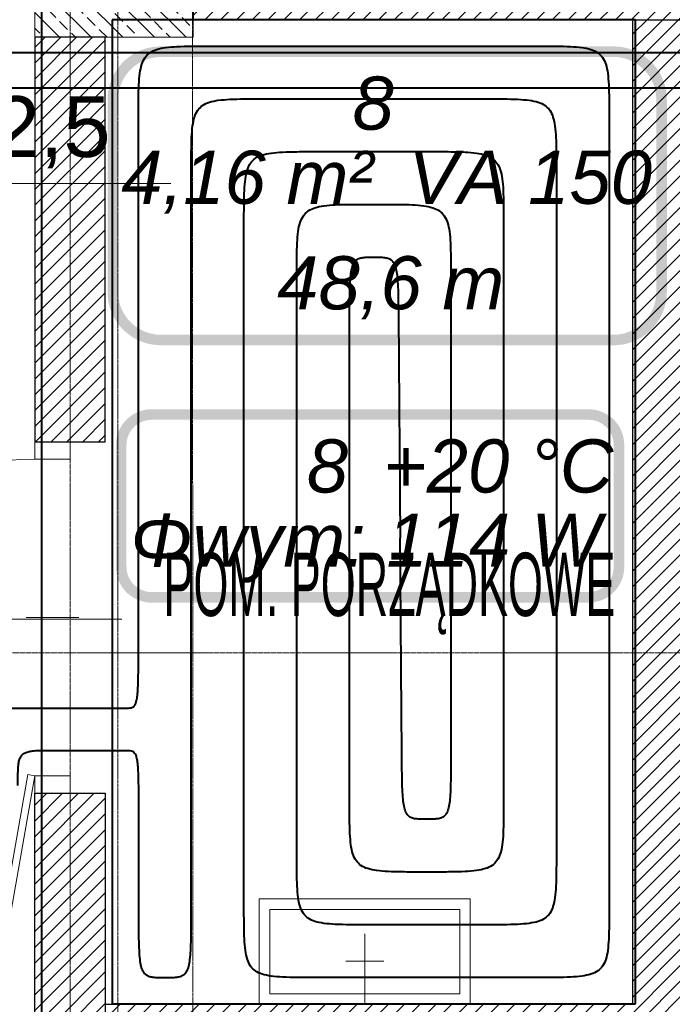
# Model space of a CAD drawing. Header units: millimetres. Extents: x 49908 to 79848, y -11883 to -3092.
# Tile 131 of 222: x 69276 to 69462, y -6127 to -5847. Entities that reach past the tile are written whole.
import ezdxf
from ezdxf.enums import TextEntityAlignment as Align
from ezdxf.lldxf.tags import DXFTag

# ---------------------------------------------------------------- set-up
doc = ezdxf.new("R2010")
doc.units = ezdxf.units.MM
for name, pattern in [('AUSGEZOGEN', [0]), ('DASHDOT', [1, 0.5, -0.25, 0, -0.25]), ('DASHED', [19.05, 12.7, -6.35])]:
    doc.linetypes.add(name, pattern=pattern)
doc.layers.get('0').update_dxf_attribs({"color": 9, "lineweight": 9})
for name, color, linetype, lineweight in [('A opis', 9, 'Continuous', 13), ('A stolarka', 9, 'Continuous', 9), ('A wyp ruchome', 9, 'Continuous', 9), ('A_HATCH', 9, 'Continuous', 9), ('A_MUROWANE', 9, 'Continuous', 25), ('A_OSIE', 9, 'DASHDOT', 9), ('A_PRZERYW', 9, 'DASHED', 9), ('\x9dciany', 9, 'Continuous', 9)]:
    doc.layers.add(name, color=color, linetype=linetype, lineweight=lineweight)
for name, color, linetype, true_color in [('IS_Ogrzewanie_płaszczyznowe', 7, 'SOLID', 0xac00e6), ('IS_Ogrzewanie_płaszczyznowe_-_opis', 7, 'SOLID', 0xf000f0), ('IS_Przyłącza_o.p._Powrót', 7, 'DASH', 0x438955), ('IS_Przyłącza_o.p._Zasilanie', 7, 'SOLID', 0xff9124)]:
    doc.layers.add(name, color=color, linetype=linetype, true_color=true_color)
doc.layers.add('IS_Opisy_działek_Therm', color=7, linetype='SOLID')
doc.layers.add('IS_Text_Konstrukcji', color=7, linetype='Continuous')
for name, color, linetype, lineweight, true_color in [('IS_Powrót', 7, 'DASH', 25, 0x0000e6), ('IS_Rys.pętli_o.p._Powrót', 7, 'DASH', 13, 0x4c9a5f), ('IS_Rys.pętli_o.p._Zasilanie', 7, 'SOLID', 13, 0xff8c1a), ('IS_Zasilanie', 7, 'SOLID', 25, 0xeb0000)]:
    doc.layers.add(name, color=color, linetype=linetype, lineweight=lineweight, true_color=true_color)
doc.styles.add('Arial CE', font='arial.ttf')
tags = doc.linetypes.add('DASH', pattern=[15, 10, -5]).pattern_tags.tags
tags[6:7] = [DXFTag(74, 4), DXFTag(75, 0), DXFTag(340, '0'), DXFTag(46, 0.0), DXFTag(50, 0.0), DXFTag(44, 0.0), DXFTag(45, 0.0)]
tags[4:5] = [DXFTag(74, 4), DXFTag(75, 0), DXFTag(340, '0'), DXFTag(46, 0.0), DXFTag(50, 0.0), DXFTag(44, 0.0), DXFTag(45, 0.0)]
tags = doc.linetypes.add('SOLID', pattern=[10, 10, 0]).pattern_tags.tags
tags[6:7] = [DXFTag(74, 4), DXFTag(75, 0), DXFTag(340, '0'), DXFTag(46, 0.0), DXFTag(50, 0.0), DXFTag(44, 0.0), DXFTag(45, 0.0)]
tags[4:5] = [DXFTag(74, 4), DXFTag(75, 0), DXFTag(340, '0'), DXFTag(46, 0.0), DXFTag(50, 0.0), DXFTag(44, 0.0), DXFTag(45, 0.0)]
pattern_1 = [(45, (16000, 0), (-2.24506403, 2.24506403), [])]

msp = doc.modelspace()

# ---------------------------------------------------------------- hatches: boundary and pattern name
at = {"lineweight": 5, "ltscale": 0.25}
h = msp.add_hatch(dxfattribs=at)
h.set_pattern_fill('ANSI33', color=256, angle=90, style=0)
h.set_pattern_definition([(135, (69305.4694, -5851.6265), (-4.4901, -4.4901), []), (135, (69305.4694, -5847.1363), (-4.4901, -4.4901), [3.175, -1.5875])])
h.paths.add_polyline_path([(69280.47, -5851.63), (69325.47, -5851.63), (69325.47, -5813.63), (69280.47, -5813.63)])
at = {"layer": 'A_HATCH', "transparency": 33554687}
h = msp.add_hatch(dxfattribs=at)
h.set_pattern_fill('ANSI31', color=256, angle=360)
h.set_pattern_definition(pattern_1)
h.paths.add_polyline_path([(69100.47, -6009.74), (69080.47, -6009.74), (69080.47, -6426.63), (69100.47, -6426.63)])
h.paths.add_polyline_path([(69100.47, -5426.63), (69080.47, -5426.63), (69080.47, -5486.63), (68700.47, -5486.63), (68700.47, -5439.13), (68680.47, -5439.13), (68680.47, -5566.63), (68700.47, -5566.63), (68700.47, -5506.63), (69080.47, -5506.63), (69080.47, -5566.63), (69100.47, -5566.63)])
h.paths.add_polyline_path([(69100.47, -4926.63), (69042.97, -4926.63), (69042.97, -4946.63), (69080.47, -4946.63), (69080.47, -5326.63), (69100.47, -5326.63)])
h.paths.add_polyline_path([(68942.97, -4926.63), (68837.97, -4926.63), (68837.97, -4946.63), (68942.97, -4946.63)])
h.paths.add_polyline_path([(69695.47, -5826.63), (69555.47, -5826.63), (69555.47, -5846.63), (69670.47, -5846.63), (69670.47, -6026.63), (69690.47, -6026.63), (69690.47, -5846.63), (69695.47, -5846.63)])
h.paths.add_polyline_path([(69690.47, -6026.63), (69670.47, -6026.63), (69670.47, -6126.63), (69690.47, -6126.63)])
h.paths.add_polyline_path([(69690.47, -6126.63), (69670.47, -6126.63), (69670.47, -6181.63), (69690.47, -6181.63)])
h.paths.add_polyline_path([(69940.47, -5826.63), (69790.47, -5826.63), (69790.47, -5846.63), (69940.47, -5846.63)])
h.paths.add_polyline_path([(69940.47, -5826.63), (69940.47, -5846.63)], flags=17)
h.paths.add_polyline_path([(69790.47, -5826.63), (69785.47, -5826.63), (69785.47, -5846.63), (69790.47, -5846.63)])
h.paths.add_polyline_path([(69325.47, -5826.63), (69325.47, -5846.63), (69465.47, -5846.63), (69465.47, -5826.63)])
h.paths.add_polyline_path([(69300.47, -5851.63), (69280.47, -5851.63), (69280.47, -5966.63), (69290.47, -5966.63), (69300.47, -5966.63)])
h.paths.add_polyline_path([(69300.47, -5439.13), (69280.47, -5439.13), (69280.47, -5813.63), (69300.47, -5813.63)])
h.paths.add_polyline_path([(69280.47, -5014.13), (69300.47, -5014.13), (69300.47, -4926.63), (69280.47, -4926.63)])
h.paths.add_polyline_path([(69300.47, -5039.13), (69280.47, -5039.13), (69280.47, -5414.13), (69300.47, -5414.13)])
h.paths.add_polyline_path([(68700.47, -5839.13), (68680.47, -5839.13), (68680.47, -5909.74), (68700.47, -5909.74)])
h.paths.add_polyline_path([(68700.47, -5814.13), (68700.47, -5826.63), (69080.47, -5826.63), (69080.47, -5909.74), (69100.47, -5909.74), (69100.47, -5666.63), (69080.47, -5666.63), (69080.47, -5806.63), (68700.47, -5806.63), (68700.47, -5666.63), (68680.47, -5666.63), (68680.47, -5814.13)])
h.paths.add_polyline_path([(68680.47, -5014.13), (68700.47, -5014.13), (68700.47, -4946.63), (68737.97, -4946.63), (68737.97, -4926.63), (68680.47, -4926.63)])
h.paths.add_polyline_path([(68700.47, -5039.13), (68680.47, -5039.13), (68680.47, -5314.13), (68700.47, -5314.13)])
h = msp.add_hatch(dxfattribs=at)
h.set_pattern_fill('ANSI31', color=256, angle=360)
h.set_pattern_definition(pattern_1)
h.paths.add_polyline_path([(69465.47, -5846.63), (69450.47, -5846.63), (69450.47, -6126.63), (69300.47, -6126.63), (69300.47, -6138.63), (69490.47, -6138.63), (69490.47, -6126.63), (69465.47, -6126.63)])
h.paths.add_polyline_path([(69490.47, -6314.63), (69300.47, -6314.63), (69300.47, -6326.63), (69490.47, -6326.63)])
h.paths.add_polyline_path([(69490.47, -6138.63), (69480.47, -6138.63), (69480.47, -6226.63), (69490.47, -6226.63)])
h.paths.add_polyline_path([(69670.47, -6126.63), (69580.47, -6126.63), (69580.47, -6138.63), (69670.47, -6138.63)])
h.paths.add_polyline_path([(69545.47, -6438.63), (69555.47, -6438.63), (69565.47, -6438.63), (69565.47, -6426.63), (69533.47, -6426.63), (69533.47, -6586.63), (69545.47, -6586.63)])
h.paths.add_polyline_path([(69433.47, -6426.63), (69425.47, -6426.63), (69425.47, -6586.63), (69431.47, -6586.63), (69431.47, -6438.63), (69433.47, -6438.63)])
h.paths.add_polyline_path([(70000.47, -6426.63), (69785.47, -6426.63), (69785.47, -6438.63), (70000.47, -6438.63)])
h.paths.add_polyline_path([(68725.47, -6370.63), (68700.47, -6370.63), (68700.47, -6382.63), (68725.47, -6382.63)])
h.paths.add_polyline_path([(68835.47, -6370.63), (68830.47, -6370.63), (68820.47, -6370.63), (68815.47, -6370.63), (68815.47, -6382.63), (68835.47, -6382.63)])
h.paths.add_polyline_path([(68965.47, -6370.63), (68925.47, -6370.63), (68925.47, -6382.63), (68965.47, -6382.63)])
h.paths.add_polyline_path([(69080.47, -6370.63), (69055.47, -6370.63), (69055.47, -6382.63), (69080.47, -6382.63)])
h.paths.add_polyline_path([(68960.47, -6225.63), (68950.47, -6225.63), (68950.47, -6370.63), (68960.47, -6370.63)])
h.paths.add_polyline_path([(69080.47, -6198.63), (68700.47, -6198.63), (68700.47, -6210.63), (69080.47, -6210.63)])
h.paths.add_polyline_path([(68960.47, -6210.63), (68950.47, -6210.63), (68950.47, -6225.63), (68960.47, -6225.63)])
h.paths.add_polyline_path([(68960.47, -6183.63), (68950.47, -6183.63), (68950.47, -6198.63), (68960.47, -6198.63)])
h.paths.add_polyline_path([(68960.47, -6038.63), (68950.47, -6038.63), (68950.47, -6183.63), (68960.47, -6183.63)])
h.paths.add_polyline_path([(68965.47, -6026.63), (68925.47, -6026.63), (68925.47, -6038.63), (68965.47, -6038.63)])
h.paths.add_polyline_path([(69080.47, -6026.63), (69055.47, -6026.63), (69055.47, -6038.63), (69080.47, -6038.63)])
h.paths.add_polyline_path([(68835.47, -6026.63), (68815.47, -6026.63), (68815.47, -6038.63), (68820.47, -6038.63), (68830.47, -6038.63), (68835.47, -6038.63)])
h.paths.add_polyline_path([(68725.47, -6026.63), (68700.47, -6026.63), (68700.47, -6038.63), (68725.47, -6038.63)])
h.paths.add_polyline_path([(68830.47, -6038.63), (68820.47, -6038.63), (68820.47, -6183.63), (68830.46, -6183.63), (68830.47, -6183.63)])
h.paths.add_polyline_path([(68830.47, -6183.63), (68820.47, -6183.63), (68820.47, -6198.63), (68830.47, -6198.63)])
h.paths.add_polyline_path([(68830.47, -6210.63), (68820.47, -6210.63), (68820.47, -6370.63), (68830.47, -6370.63)])
h = msp.add_hatch(dxfattribs=at)
h.set_pattern_fill('ANSI31', color=256, angle=360)
h.set_pattern_definition(pattern_1)
h.paths.add_polyline_path([(69300.47, -6066.63), (69280.47, -6066.63), (69280.47, -6214.13), (69300.47, -6214.13)])

# ---------------------------------------------------------------- linework, layer by layer
msp.add_lwpolyline([(69280.47, -5851.63), (69325.47, -5851.63), (69325.47, -5813.63), (69280.47, -5813.63)], close=True)
at = {"layer": 'A opis', "ltscale": 0.5}
msp.add_line((69245.71, -6017.07), (69305.21, -6017.07), dxfattribs=at)
at = {"layer": 'A stolarka', "linetype": 'AUSGEZOGEN', "lineweight": 0}
msp.add_line((69277.97, -6016.63), (69292.97, -6016.63), dxfattribs=at)
for points in [[(69290.47, -5971.63), (69290.47, -5966.63), (69280.47, -5966.63), (69280.47, -5971.63)], [(69280.47, -6061.63), (69278.5, -6061.28), (69262.87, -6149.91), (69264.84, -6150.26)], [(69290.47, -6066.63), (69290.47, -6061.63), (69280.47, -6061.63), (69280.47, -6066.63)]]:
    msp.add_lwpolyline(points, close=True, dxfattribs=at)
msp.add_arc((69280.47, -6061.63), 90, 90, 258.7267, dxfattribs=at)
at = {"layer": 'A wyp ruchome'}
for points in [[(69344.26, -6096.63), (69404.26, -6096.63), (69404.26, -6126.63), (69344.26, -6126.63)], [(69347.26, -6099.63), (69401.26, -6099.63), (69401.26, -6123.63), (69347.26, -6123.63)]]:
    msp.add_lwpolyline(points, close=True, dxfattribs=at)
at = {"layer": 'A wyp ruchome', "color": 8, "linetype": 'AUSGEZOGEN', "lineweight": 0}
for points in [[(69374.26, -6126.63), (69374.26, -6106.63)], [(69368.87, -6114.32), (69379.64, -6114.32)]]:
    msp.add_lwpolyline(points, dxfattribs=at)
at = {"layer": 'A_MUROWANE'}
for points in [[(69325.47, -5826.62), (69325.47, -5846.66), (69465.41, -5846.63), (69465.47, -5826.63)], [(69280.47, -5966.63), (69300.47, -5966.63), (69300.47, -5851.63), (69280.47, -5851.63)], [(69280.47, -6066.63), (69300.47, -6066.63), (69300.47, -6214.13), (69280.47, -6214.13)]]:
    msp.add_lwpolyline(points, close=True, dxfattribs=at)
msp.add_lwpolyline([(69300.47, -6126.63), (69450.47, -6126.63), (69450.47, -5846.63)], dxfattribs=at)
at = {"layer": 'A_OSIE', "ltscale": 0.3, "transparency": 33554559}
for p, q in [((69290.47, -3902.99), (69290.47, -7140.05)), ((70341.81, -6026.63), (67440.85, -6026.63))]:
    msp.add_line(p, q, dxfattribs=at)
at = {"layer": 'A_PRZERYW', "ltscale": 0.01}
for points in [[(69304.08, -6611.63), (69304.08, -4282.11)], [(69325.47, -6611.63), (69324.96, -4306.63)]]:
    msp.add_lwpolyline(points, dxfattribs=at)
at = {"layer": 'IS_Ogrzewanie_płaszczyznowe', "lineweight": 40}
for p, q in [((69282.42, -6132.51), (69282.42, -5836.65)), ((69451.21, -5846.65), (69302.42, -5846.65)), ((69302.42, -5846.65), (69302.42, -6126.51)), ((69451.21, -6126.51), (69451.21, -5846.65)), ((69302.42, -6126.51), (69451.21, -6126.51))]:
    msp.add_line(p, q, dxfattribs=at)
at = {"layer": 'IS_Ogrzewanie_płaszczyznowe_-_opis'}
msp.add_lwpolyline([(69316.3, -5937.72, 3, 3, 0), (69444.97, -5937.72, 3, 3, 0.414214), (69458.63, -5924.05, 3, 3, 0), (69458.63, -5869.38, 3, 3, 0.414214), (69444.97, -5855.72, 3, 3, 0), (69316.3, -5855.72, 3, 3, 0.414214), (69302.63, -5869.38, 3, 3, 0), (69302.63, -5924.05, 3, 3, 0.414214), (69316.3, -5937.72, 3, 3, 0)], format="xyseb", dxfattribs=at)
at = {"layer": 'IS_Opisy_działek_Therm', "lineweight": 20}
msp.add_line((69216.11, -5893.2), (69319.11, -5893.2), dxfattribs=at)
at = {"layer": 'IS_Powrót', "lineweight": 40}
msp.add_line((69683.22, -5866.06), (69139.39, -5866.06), dxfattribs=at)
at = {"layer": 'IS_Przyłącza_o.p._Powrót', "lineweight": 40}
msp.add_open_spline([(69270.34, -6042.41), (69270.59, -6042.41), (69271.53, -6042.41), (69273.48, -6042.41), (69276.44, -6042.41), (69280.13, -6042.41), (69284.25, -6042.41), (69288.52, -6042.41), (69292.64, -6042.41), (69296.33, -6042.41), (69299.29, -6042.41), (69301.24, -6042.41), (69302.17, -6042.41), (69302.42, -6042.41)], degree=3, knots=[0, 0, 0, 0, 0.0074713, 0.0279573, 0.0585657, 0.0964045, 0.1385814, 0.1822044, 0.2243814, 0.2622202, 0.2928286, 0.3133145, 0.3207859, 0.3207859, 0.3207859, 0.3207859], dxfattribs=at)
at = {"layer": 'IS_Przyłącza_o.p._Zasilanie', "lineweight": 40}
for points, knots in [([(69275.64, -6064.41), (69275.64, -6063.58), (69275.64, -6062.07), (69275.68, -6060.02), (69275.8, -6058.36), (69276.06, -6057.05), (69276.51, -6056.02), (69277.26, -6055.28), (69278.29, -6054.82), (69279.6, -6054.57), (69281.25, -6054.44), (69283.31, -6054.41), (69284.82, -6054.41), (69285.64, -6054.41)], [0, 0, 0, 0, 0.0248686, 0.0452361, 0.061602, 0.0745999, 0.0851852, 0.0948541, 0.1054394, 0.1184374, 0.1348033, 0.1551707, 0.1800393, 0.1800393, 0.1800393, 0.1800393]), ([(69285.64, -6054.41), (69285.78, -6054.41), (69286.26, -6054.41), (69287.28, -6054.41), (69288.83, -6054.41), (69290.76, -6054.41), (69292.92, -6054.41), (69295.15, -6054.41), (69297.31, -6054.41), (69299.23, -6054.41), (69300.78, -6054.41), (69301.81, -6054.41), (69302.29, -6054.41), (69302.42, -6054.41)], [0, 0, 0, 0, 0.0039079, 0.014623, 0.0306326, 0.050424, 0.0724845, 0.0953014, 0.1173619, 0.1371533, 0.1531629, 0.163878, 0.1677859, 0.1677859, 0.1677859, 0.1677859])]:
    msp.add_open_spline(points, degree=3, knots=knots, dxfattribs=at)
at = {"layer": 'IS_Rys.pętli_o.p._Powrót', "lineweight": 40}
for points, knots in [([(69309.92, -5874.15), (69309.92, -5872.49), (69309.92, -5869.47), (69310, -5865.37), (69310.24, -5862.06), (69310.75, -5859.43), (69311.66, -5857.37), (69313.15, -5855.88), (69315.21, -5854.97), (69317.83, -5854.46), (69321.14, -5854.22), (69325.25, -5854.14), (69328.27, -5854.15), (69329.92, -5854.15)], [0, 0, 0, 0, 0.0497373, 0.0904721, 0.1232039, 0.1491998, 0.1703704, 0.1897083, 0.2108788, 0.2368747, 0.2696065, 0.3103414, 0.3600787, 0.3600787, 0.3600787, 0.3600787]), ([(69329.92, -5854.15), (69330.65, -5854.15), (69333.38, -5854.15), (69339.08, -5854.15), (69347.75, -5854.15), (69358.53, -5854.15), (69370.58, -5854.15), (69383.06, -5854.15), (69395.11, -5854.15), (69405.89, -5854.15), (69414.55, -5854.15), (69420.26, -5854.15), (69422.99, -5854.15), (69423.71, -5854.15)], [0, 0, 0, 0, 0.0218447, 0.0817416, 0.1712345, 0.2818675, 0.4051845, 0.5327296, 0.6560466, 0.7666796, 0.8561726, 0.9160694, 0.9379141, 0.9379141, 0.9379141, 0.9379141]), ([(69423.71, -5854.15), (69425.37, -5854.15), (69428.39, -5854.14), (69432.5, -5854.22), (69435.81, -5854.46), (69438.43, -5854.97), (69440.49, -5855.88), (69441.98, -5857.37), (69442.89, -5859.43), (69443.4, -5862.06), (69443.64, -5865.37), (69443.72, -5869.47), (69443.71, -5872.49), (69443.71, -5874.15)], [0, 0, 0, 0, 0.0497373, 0.0904721, 0.1232039, 0.1491998, 0.1703704, 0.1897083, 0.2108788, 0.2368747, 0.2696065, 0.3103414, 0.3600787, 0.3600787, 0.3600787, 0.3600787]), ([(69309.92, -6022.41), (69309.92, -6021.26), (69309.92, -6016.95), (69309.92, -6007.93), (69309.92, -5994.23), (69309.92, -5977.18), (69309.92, -5958.13), (69309.92, -5938.42), (69309.92, -5919.37), (69309.92, -5902.33), (69309.92, -5888.63), (69309.92, -5879.6), (69309.92, -5875.3), (69309.92, -5874.15)], [0, 0, 0, 0, 0.034531, 0.129213, 0.270678, 0.445561, 0.640493, 0.842109, 1.037042, 1.211925, 1.35339, 1.448072, 1.482603, 1.482603, 1.482603, 1.482603]), ([(69443.71, -5874.15), (69443.71, -5875.89), (69443.71, -5882.42), (69443.71, -5896.11), (69443.71, -5916.89), (69443.71, -5942.74), (69443.71, -5971.63), (69443.71, -6001.53), (69443.71, -6030.42), (69443.71, -6056.26), (69443.71, -6077.04), (69443.71, -6090.73), (69443.71, -6097.26), (69443.71, -6099.01)], [0, 0, 0, 0, 0.052372, 0.195971, 0.410526, 0.675763, 0.97141, 1.277193, 1.572839, 1.838076, 2.052631, 2.196231, 2.248603, 2.248603, 2.248603, 2.248603]), ([(69339.92, -5904.15), (69339.92, -5902.49), (69339.92, -5899.47), (69340, -5895.37), (69340.24, -5892.06), (69340.75, -5889.43), (69341.66, -5887.37), (69343.15, -5885.88), (69345.21, -5884.97), (69347.83, -5884.46), (69351.14, -5884.22), (69355.25, -5884.14), (69358.27, -5884.15), (69359.92, -5884.15)], [0, 0, 0, 0, 0.0497373, 0.0904721, 0.1232039, 0.1491998, 0.1703704, 0.1897083, 0.2108788, 0.2368747, 0.2696065, 0.3103414, 0.3600787, 0.3600787, 0.3600787, 0.3600787]), ([(69359.92, -5884.15), (69360.19, -5884.15), (69361.17, -5884.15), (69363.22, -5884.15), (69366.35, -5884.15), (69370.23, -5884.15), (69374.57, -5884.15), (69379.07, -5884.15), (69383.41, -5884.15), (69387.29, -5884.15), (69390.41, -5884.15), (69392.47, -5884.15), (69393.45, -5884.15), (69393.71, -5884.15)], [0, 0, 0, 0, 0.0078703, 0.0294501, 0.0616928, 0.101552, 0.1459809, 0.1919332, 0.2363622, 0.2762213, 0.3084641, 0.3300439, 0.3379141, 0.3379141, 0.3379141, 0.3379141]), ([(69393.71, -5884.15), (69395.37, -5884.15), (69398.39, -5884.14), (69402.5, -5884.22), (69405.81, -5884.46), (69408.43, -5884.97), (69410.49, -5885.88), (69411.98, -5887.37), (69412.89, -5889.43), (69413.4, -5892.06), (69413.64, -5895.37), (69413.72, -5899.47), (69413.71, -5902.49), (69413.71, -5904.15)], [0, 0, 0, 0, 0.0497373, 0.0904721, 0.1232039, 0.1491998, 0.1703704, 0.1897083, 0.2108788, 0.2368747, 0.2696065, 0.3103414, 0.3600787, 0.3600787, 0.3600787, 0.3600787]), ([(69339.92, -6099.01), (69339.92, -6097.49), (69339.92, -6091.83), (69339.92, -6079.97), (69339.92, -6061.97), (69339.92, -6039.57), (69339.92, -6014.53), (69339.92, -5988.62), (69339.92, -5963.59), (69339.92, -5941.19), (69339.92, -5923.18), (69339.92, -5911.32), (69339.92, -5905.66), (69339.92, -5904.15)], [0, 0, 0, 0, 0.045384, 0.169826, 0.355755, 0.585606, 0.841808, 1.106795, 1.362997, 1.592847, 1.778777, 1.903218, 1.948603, 1.948603, 1.948603, 1.948603]), ([(69413.71, -5904.15), (69413.71, -5905.43), (69413.71, -5910.22), (69413.71, -5920.25), (69413.71, -5935.48), (69413.71, -5954.43), (69413.71, -5975.61), (69413.71, -5997.54), (69413.71, -6018.72), (69413.71, -6037.67), (69413.71, -6052.9), (69413.71, -6062.94), (69413.71, -6067.73), (69413.71, -6069.01)], [0, 0, 0, 0, 0.038397, 0.14368, 0.300985, 0.495448, 0.712206, 0.936396, 1.153155, 1.347618, 1.504923, 1.610206, 1.648603, 1.648603, 1.648603, 1.648603]), ([(69369.92, -5934.15), (69369.92, -5932.49), (69369.92, -5929.47), (69369.95, -5925.37), (69370.03, -5922.08), (69370.2, -5919.5), (69370.49, -5917.54), (69370.94, -5916.1), (69371.62, -5915.07), (69372.59, -5914.48), (69373.78, -5914.22), (69375.21, -5914.14), (69376.25, -5914.15), (69376.82, -5914.15)], [0, 0, 0, 0, 0.0497371, 0.0904599, 0.1230819, 0.1485485, 0.1678919, 0.1823557, 0.1936388, 0.2040105, 0.2156098, 0.2296892, 0.2468385, 0.2468385, 0.2468385, 0.2468385]), ([(69376.82, -5914.15), (69377.39, -5914.15), (69378.43, -5914.14), (69379.86, -5914.22), (69381.05, -5914.48), (69382.02, -5915.07), (69382.72, -5916.1), (69383.17, -5917.54), (69383.48, -5919.5), (69383.67, -5922.08), (69383.77, -5925.37), (69383.83, -5929.47), (69383.85, -5932.49), (69383.87, -5934.15)], [0, 0, 0, 0, 0.0171504, 0.0312378, 0.0428579, 0.053265, 0.0645885, 0.079086, 0.0984529, 0.123934, 0.1565634, 0.197289, 0.2470264, 0.2470264, 0.2470264, 0.2470264]), ([(69369.92, -6069.01), (69369.92, -6067.96), (69369.92, -6064.04), (69369.92, -6055.83), (69369.92, -6043.37), (69369.92, -6027.87), (69369.92, -6010.54), (69369.92, -5992.61), (69369.92, -5975.28), (69369.92, -5959.78), (69369.92, -5947.32), (69369.92, -5939.11), (69369.92, -5935.19), (69369.92, -5934.15)], [0, 0, 0, 0, 0.03141, 0.117534, 0.246214, 0.40529, 0.582604, 0.765998, 0.943313, 1.102389, 1.231069, 1.317193, 1.348603, 1.348603, 1.348603, 1.348603]), ([(69383.87, -5934.15), (69383.87, -5934.61), (69383.88, -5936.35), (69383.91, -5940), (69383.95, -5945.54), (69384, -5952.43), (69384.06, -5960.13), (69384.12, -5968.1), (69384.18, -5975.8), (69384.23, -5982.68), (69384.27, -5988.22), (69384.3, -5991.87), (69384.32, -5993.61), (69384.32, -5994.08)], [0, 0, 0, 0, 0.0139587, 0.0522326, 0.1094183, 0.1801125, 0.2589117, 0.3404126, 0.4192118, 0.4899059, 0.5470916, 0.5853655, 0.5993242, 0.5993242, 0.5993242, 0.5993242]), ([(69306.17, -6042.41), (69306.48, -6042.41), (69307.05, -6042.41), (69307.84, -6042.33), (69308.53, -6042.04), (69309.04, -6041.39), (69309.38, -6040.4), (69309.62, -6038.99), (69309.77, -6037.05), (69309.86, -6034.47), (69309.91, -6031.18), (69309.92, -6027.08), (69309.92, -6024.06), (69309.92, -6022.41)], [0, 0, 0, 0, 0.0093269, 0.0170343, 0.0237818, 0.0311018, 0.0409415, 0.0548537, 0.0740143, 0.0994302, 0.1320416, 0.1727634, 0.2225004, 0.2225004, 0.2225004, 0.2225004]), ([(69302.42, -6042.41), (69302.45, -6042.41), (69302.56, -6042.41), (69302.79, -6042.41), (69303.14, -6042.41), (69303.57, -6042.41), (69304.05, -6042.41), (69304.55, -6042.41), (69305.03, -6042.41), (69305.46, -6042.41), (69305.81, -6042.41), (69306.04, -6042.41), (69306.14, -6042.41), (69306.17, -6042.41)], [0, 0, 0, 0, 0.0008734, 0.00326822, 0.00684636, 0.01126972, 0.01620023, 0.02129977, 0.02623028, 0.03065364, 0.03423178, 0.0366266, 0.0375, 0.0375, 0.0375, 0.0375]), ([(69389.92, -6089.01), (69388.27, -6089.01), (69385.25, -6089.01), (69381.14, -6088.93), (69377.83, -6088.69), (69375.21, -6088.18), (69373.15, -6087.27), (69371.66, -6085.78), (69370.75, -6083.72), (69370.24, -6081.1), (69370, -6077.79), (69369.92, -6073.68), (69369.92, -6070.66), (69369.92, -6069.01)], [0, 0, 0, 0, 0.0497373, 0.0904721, 0.1232039, 0.1491998, 0.1703704, 0.1897083, 0.2108788, 0.2368747, 0.2696065, 0.3103414, 0.3600787, 0.3600787, 0.3600787, 0.3600787]), ([(69413.71, -6069.01), (69413.71, -6070.66), (69413.72, -6073.68), (69413.64, -6077.79), (69413.4, -6081.1), (69412.89, -6083.72), (69411.98, -6085.78), (69410.49, -6087.27), (69408.43, -6088.18), (69405.81, -6088.69), (69402.5, -6088.93), (69398.39, -6089.01), (69395.37, -6089.01), (69393.71, -6089.01)], [0, 0, 0, 0, 0.0497373, 0.0904721, 0.1232039, 0.1491998, 0.1703704, 0.1897083, 0.2108788, 0.2368747, 0.2696065, 0.3103414, 0.3600787, 0.3600787, 0.3600787, 0.3600787]), ([(69393.71, -6089.01), (69393.69, -6089.01), (69393.58, -6089.01), (69393.34, -6089.01), (69392.99, -6089.01), (69392.56, -6089.01), (69392.07, -6089.01), (69391.57, -6089.01), (69391.08, -6089.01), (69390.64, -6089.01), (69390.29, -6089.01), (69390.06, -6089.01), (69389.95, -6089.01), (69389.92, -6089.01)], [0, 0, 0, 0, 0.00088305, 0.00330431, 0.00692196, 0.01139418, 0.01637913, 0.021535, 0.02651995, 0.03099217, 0.03460982, 0.03703108, 0.03791413, 0.03791413, 0.03791413, 0.03791413]), ([(69359.92, -6119.01), (69358.27, -6119.01), (69355.25, -6119.01), (69351.14, -6118.93), (69347.83, -6118.69), (69345.21, -6118.18), (69343.15, -6117.27), (69341.66, -6115.78), (69340.75, -6113.72), (69340.24, -6111.1), (69340, -6107.79), (69339.92, -6103.68), (69339.92, -6100.66), (69339.92, -6099.01)], [0, 0, 0, 0, 0.0497373, 0.0904721, 0.1232039, 0.1491998, 0.1703704, 0.1897083, 0.2108788, 0.2368747, 0.2696065, 0.3103414, 0.3600787, 0.3600787, 0.3600787, 0.3600787]), ([(69443.71, -6099.01), (69443.71, -6100.66), (69443.72, -6103.68), (69443.64, -6107.79), (69443.4, -6111.1), (69442.89, -6113.72), (69441.98, -6115.78), (69440.49, -6117.27), (69438.43, -6118.18), (69435.81, -6118.69), (69432.5, -6118.93), (69428.39, -6119.01), (69425.37, -6119.01), (69423.71, -6119.01)], [0, 0, 0, 0, 0.0497373, 0.0904721, 0.1232039, 0.1491998, 0.1703704, 0.1897083, 0.2108788, 0.2368747, 0.2696065, 0.3103414, 0.3600787, 0.3600787, 0.3600787, 0.3600787]), ([(69423.71, -6119.01), (69423.22, -6119.01), (69421.37, -6119.01), (69417.48, -6119.01), (69411.59, -6119.01), (69404.26, -6119.01), (69396.06, -6119.01), (69387.58, -6119.01), (69379.38, -6119.01), (69372.05, -6119.01), (69366.15, -6119.01), (69362.27, -6119.01), (69360.42, -6119.01), (69359.92, -6119.01)], [0, 0, 0, 0, 0.0148575, 0.0555958, 0.1164637, 0.1917097, 0.2755827, 0.3623314, 0.4462044, 0.5214505, 0.5823183, 0.6230566, 0.6379141, 0.6379141, 0.6379141, 0.6379141])]:
    msp.add_open_spline(points, degree=3, knots=knots, dxfattribs=at)
at = {"layer": 'IS_Rys.pętli_o.p._Zasilanie', "lineweight": 40}
for points, knots in [([(69324.92, -5889.15), (69324.92, -5887.49), (69324.92, -5884.47), (69325, -5880.37), (69325.24, -5877.06), (69325.75, -5874.43), (69326.66, -5872.37), (69328.15, -5870.88), (69330.21, -5869.97), (69332.83, -5869.46), (69336.14, -5869.22), (69340.25, -5869.14), (69343.27, -5869.15), (69344.92, -5869.15)], [0, 0, 0, 0, 0.0497373, 0.0904721, 0.1232039, 0.1491998, 0.1703704, 0.1897083, 0.2108788, 0.2368747, 0.2696065, 0.3103414, 0.3600787, 0.3600787, 0.3600787, 0.3600787]), ([(69344.92, -5869.15), (69345.42, -5869.15), (69347.27, -5869.15), (69351.15, -5869.15), (69357.05, -5869.15), (69364.38, -5869.15), (69372.58, -5869.15), (69381.06, -5869.15), (69389.26, -5869.15), (69396.59, -5869.15), (69402.48, -5869.15), (69406.37, -5869.15), (69408.22, -5869.15), (69408.71, -5869.15)], [0, 0, 0, 0, 0.0148575, 0.0555958, 0.1164637, 0.1917097, 0.2755827, 0.3623314, 0.4462044, 0.5214505, 0.5823183, 0.6230566, 0.6379141, 0.6379141, 0.6379141, 0.6379141]), ([(69408.71, -5869.15), (69410.37, -5869.15), (69413.39, -5869.14), (69417.5, -5869.22), (69420.81, -5869.46), (69423.43, -5869.97), (69425.49, -5870.88), (69426.98, -5872.37), (69427.89, -5874.43), (69428.4, -5877.06), (69428.64, -5880.37), (69428.72, -5884.47), (69428.71, -5887.49), (69428.71, -5889.15)], [0, 0, 0, 0, 0.0497373, 0.0904721, 0.1232039, 0.1491998, 0.1703704, 0.1897083, 0.2108788, 0.2368747, 0.2696065, 0.3103414, 0.3600787, 0.3600787, 0.3600787, 0.3600787]), ([(69324.92, -6099.01), (69324.92, -6097.38), (69324.92, -6091.28), (69324.92, -6078.51), (69324.92, -6059.12), (69324.92, -6034.99), (69324.92, -6008.03), (69324.92, -5980.12), (69324.92, -5953.16), (69324.92, -5929.04), (69324.92, -5909.64), (69324.92, -5896.87), (69324.92, -5890.78), (69324.92, -5889.15)], [0, 0, 0, 0, 0.048878, 0.182899, 0.383141, 0.630685, 0.906609, 1.191994, 1.467918, 1.715462, 1.915704, 2.049725, 2.098603, 2.098603, 2.098603, 2.098603]), ([(69428.71, -5889.15), (69428.71, -5890.66), (69428.71, -5896.32), (69428.71, -5908.18), (69428.71, -5926.19), (69428.71, -5948.59), (69428.71, -5973.62), (69428.71, -5999.53), (69428.71, -6024.57), (69428.71, -6046.97), (69428.71, -6064.97), (69428.71, -6076.83), (69428.71, -6082.49), (69428.71, -6084.01)], [0, 0, 0, 0, 0.045384, 0.169826, 0.355755, 0.585606, 0.841808, 1.106795, 1.362997, 1.592847, 1.778777, 1.903218, 1.948603, 1.948603, 1.948603, 1.948603]), ([(69354.92, -5919.15), (69354.92, -5917.49), (69354.92, -5914.47), (69355, -5910.37), (69355.24, -5907.06), (69355.75, -5904.43), (69356.66, -5902.37), (69358.15, -5900.88), (69360.21, -5899.97), (69362.83, -5899.46), (69366.14, -5899.22), (69370.25, -5899.14), (69373.27, -5899.15), (69374.92, -5899.15)], [0, 0, 0, 0, 0.0497373, 0.0904721, 0.1232039, 0.1491998, 0.1703704, 0.1897083, 0.2108788, 0.2368747, 0.2696065, 0.3103414, 0.3600787, 0.3600787, 0.3600787, 0.3600787]), ([(69374.92, -5899.15), (69374.95, -5899.15), (69375.06, -5899.15), (69375.29, -5899.15), (69375.64, -5899.15), (69376.08, -5899.15), (69376.57, -5899.15), (69377.07, -5899.15), (69377.56, -5899.15), (69377.99, -5899.15), (69378.34, -5899.15), (69378.58, -5899.15), (69378.69, -5899.15), (69378.71, -5899.15)], [0, 0, 0, 0, 0.00088305, 0.00330431, 0.00692196, 0.01139418, 0.01637913, 0.021535, 0.02651995, 0.03099217, 0.03460982, 0.03703108, 0.03791413, 0.03791413, 0.03791413, 0.03791413]), ([(69378.71, -5899.15), (69380.37, -5899.15), (69383.39, -5899.14), (69387.5, -5899.22), (69390.81, -5899.46), (69393.43, -5899.97), (69395.49, -5900.88), (69396.98, -5902.37), (69397.89, -5904.43), (69398.4, -5907.06), (69398.64, -5910.37), (69398.72, -5914.47), (69398.71, -5917.49), (69398.71, -5919.15)], [0, 0, 0, 0, 0.0497373, 0.0904721, 0.1232039, 0.1491998, 0.1703704, 0.1897083, 0.2108788, 0.2368747, 0.2696065, 0.3103414, 0.3600787, 0.3600787, 0.3600787, 0.3600787]), ([(69354.92, -6084.01), (69354.92, -6082.73), (69354.92, -6077.94), (69354.92, -6067.9), (69354.92, -6052.67), (69354.92, -6033.72), (69354.92, -6012.54), (69354.92, -5990.61), (69354.92, -5969.43), (69354.92, -5950.48), (69354.92, -5935.25), (69354.92, -5925.22), (69354.92, -5920.43), (69354.92, -5919.15)], [0, 0, 0, 0, 0.038397, 0.14368, 0.300985, 0.495448, 0.712206, 0.936396, 1.153155, 1.347618, 1.504923, 1.610206, 1.648603, 1.648603, 1.648603, 1.648603]), ([(69398.71, -5919.15), (69398.71, -5920.19), (69398.71, -5924.11), (69398.71, -5932.32), (69398.71, -5944.78), (69398.71, -5960.28), (69398.71, -5977.61), (69398.71, -5995.54), (69398.71, -6012.87), (69398.71, -6028.37), (69398.71, -6040.83), (69398.71, -6049.04), (69398.71, -6052.96), (69398.71, -6054.01)], [0, 0, 0, 0, 0.03141, 0.117534, 0.246214, 0.40529, 0.582604, 0.765998, 0.943313, 1.102389, 1.231069, 1.317193, 1.348603, 1.348603, 1.348603, 1.348603]), ([(69384.77, -6054.01), (69384.77, -6053.54), (69384.76, -6051.8), (69384.73, -6048.15), (69384.69, -6042.62), (69384.63, -6035.73), (69384.58, -6028.03), (69384.52, -6020.06), (69384.46, -6012.36), (69384.41, -6005.47), (69384.36, -5999.93), (69384.34, -5996.28), (69384.32, -5994.54), (69384.32, -5994.08)], [0, 0, 0, 0, 0.0139587, 0.0522326, 0.1094183, 0.1801125, 0.2589117, 0.3404126, 0.4192118, 0.4899059, 0.5470916, 0.5853655, 0.5993242, 0.5993242, 0.5993242, 0.5993242]), ([(69302.42, -6054.41), (69302.45, -6054.41), (69302.56, -6054.41), (69302.79, -6054.41), (69303.14, -6054.41), (69303.57, -6054.41), (69304.05, -6054.41), (69304.55, -6054.41), (69305.03, -6054.41), (69305.46, -6054.41), (69305.81, -6054.41), (69306.04, -6054.41), (69306.14, -6054.41), (69306.17, -6054.41)], [0, 0, 0, 0, 0.0008734, 0.00326822, 0.00684636, 0.01126972, 0.01620023, 0.02129977, 0.02623028, 0.03065364, 0.03423178, 0.0366266, 0.0375, 0.0375, 0.0375, 0.0375]), ([(69306.17, -6054.41), (69306.48, -6054.41), (69307.05, -6054.41), (69307.84, -6054.48), (69308.53, -6054.78), (69309.04, -6055.42), (69309.38, -6056.41), (69309.62, -6057.82), (69309.77, -6059.77), (69309.86, -6062.34), (69309.91, -6065.63), (69309.92, -6069.73), (69309.92, -6072.75), (69309.92, -6074.41)], [0, 0, 0, 0, 0.0093269, 0.0170343, 0.0237818, 0.0311018, 0.0409415, 0.0548537, 0.0740143, 0.0994302, 0.1320416, 0.1727634, 0.2225004, 0.2225004, 0.2225004, 0.2225004]), ([(69391.82, -6074.01), (69391.25, -6074.01), (69390.21, -6074.01), (69388.78, -6073.93), (69387.59, -6073.68), (69386.62, -6073.08), (69385.92, -6072.06), (69385.47, -6070.61), (69385.16, -6068.65), (69384.97, -6066.08), (69384.86, -6062.78), (69384.81, -6058.68), (69384.78, -6055.67), (69384.77, -6054.01)], [0, 0, 0, 0, 0.0171504, 0.0312378, 0.0428579, 0.053265, 0.0645885, 0.079086, 0.0984529, 0.123934, 0.1565634, 0.197289, 0.2470264, 0.2470264, 0.2470264, 0.2470264]), ([(69398.71, -6054.01), (69398.71, -6055.66), (69398.72, -6058.68), (69398.69, -6062.78), (69398.61, -6066.08), (69398.44, -6068.65), (69398.15, -6070.61), (69397.7, -6072.06), (69397.01, -6073.08), (69396.04, -6073.68), (69394.86, -6073.93), (69393.43, -6074.01), (69392.39, -6074.01), (69391.82, -6074.01)], [0, 0, 0, 0, 0.0497371, 0.0904599, 0.1230819, 0.1485485, 0.1678919, 0.1823557, 0.1936388, 0.2040105, 0.2156098, 0.2296892, 0.2468385, 0.2468385, 0.2468385, 0.2468385]), ([(69309.92, -6074.41), (69309.92, -6074.6), (69309.92, -6075.31), (69309.92, -6076.81), (69309.92, -6079.08), (69309.92, -6081.91), (69309.92, -6085.07), (69309.92, -6088.34), (69309.92, -6091.5), (69309.92, -6094.33), (69309.92, -6096.6), (69309.92, -6098.1), (69309.92, -6098.82), (69309.92, -6099.01)], [0, 0, 0, 0, 0.0057295, 0.0214395, 0.0449121, 0.0739294, 0.1062735, 0.1397265, 0.1720706, 0.2010879, 0.2245605, 0.2402705, 0.246, 0.246, 0.246, 0.246]), ([(69374.92, -6104.01), (69373.27, -6104.01), (69370.25, -6104.01), (69366.14, -6103.93), (69362.83, -6103.69), (69360.21, -6103.18), (69358.15, -6102.27), (69356.66, -6100.78), (69355.75, -6098.72), (69355.24, -6096.1), (69355, -6092.79), (69354.92, -6088.68), (69354.92, -6085.66), (69354.92, -6084.01)], [0, 0, 0, 0, 0.0497373, 0.0904721, 0.1232039, 0.1491998, 0.1703704, 0.1897083, 0.2108788, 0.2368747, 0.2696065, 0.3103414, 0.3600787, 0.3600787, 0.3600787, 0.3600787]), ([(69428.71, -6084.01), (69428.71, -6085.66), (69428.72, -6088.68), (69428.64, -6092.79), (69428.4, -6096.1), (69427.89, -6098.72), (69426.98, -6100.78), (69425.49, -6102.27), (69423.43, -6103.18), (69420.81, -6103.69), (69417.5, -6103.93), (69413.39, -6104.01), (69410.37, -6104.01), (69408.71, -6104.01)], [0, 0, 0, 0, 0.0497373, 0.0904721, 0.1232039, 0.1491998, 0.1703704, 0.1897083, 0.2108788, 0.2368747, 0.2696065, 0.3103414, 0.3600787, 0.3600787, 0.3600787, 0.3600787]), ([(69309.92, -6099.01), (69309.92, -6100.66), (69309.92, -6103.68), (69309.95, -6107.78), (69310.04, -6111.08), (69310.23, -6113.65), (69310.54, -6115.62), (69311.03, -6117.07), (69311.79, -6118.09), (69312.84, -6118.68), (69314.12, -6118.93), (69315.67, -6119.01), (69316.8, -6119.01), (69317.42, -6119.01)], [0, 0, 0, 0, 0.0497371, 0.0904602, 0.1230849, 0.1485648, 0.1679552, 0.182559, 0.1941878, 0.2052149, 0.2177714, 0.2330781, 0.25173, 0.25173, 0.25173, 0.25173]), ([(69317.42, -6119.01), (69318.05, -6119.01), (69319.18, -6119.01), (69320.73, -6118.93), (69322.01, -6118.68), (69323.06, -6118.09), (69323.82, -6117.07), (69324.3, -6115.62), (69324.62, -6113.65), (69324.8, -6111.08), (69324.9, -6107.78), (69324.92, -6103.68), (69324.92, -6100.66), (69324.92, -6099.01)], [0, 0, 0, 0, 0.018652, 0.0339587, 0.0465152, 0.0575423, 0.069171, 0.0837748, 0.1031653, 0.1286452, 0.1612698, 0.201993, 0.25173, 0.25173, 0.25173, 0.25173]), ([(69408.71, -6104.01), (69408.45, -6104.01), (69407.47, -6104.01), (69405.41, -6104.01), (69402.29, -6104.01), (69398.41, -6104.01), (69394.07, -6104.01), (69389.57, -6104.01), (69385.23, -6104.01), (69381.35, -6104.01), (69378.22, -6104.01), (69376.17, -6104.01), (69375.19, -6104.01), (69374.92, -6104.01)], [0, 0, 0, 0, 0.0078703, 0.0294501, 0.0616928, 0.101552, 0.1459809, 0.1919332, 0.2363622, 0.2762213, 0.3084641, 0.3300439, 0.3379141, 0.3379141, 0.3379141, 0.3379141])]:
    msp.add_open_spline(points, degree=3, knots=knots, dxfattribs=at)
at = {"layer": 'IS_Text_Konstrukcji', "linetype": 'SOLID'}
msp.add_lwpolyline([(69313.69, -6010.91, 3, 3, 0), (69437.86, -6010.91, 3, 3, 0.414214), (69446.52, -6002.24, 3, 3, 0), (69446.52, -5967.57, 3, 3, 0.414214), (69437.86, -5958.91, 3, 3, 0), (69313.69, -5958.91, 3, 3, 0.414214), (69305.02, -5967.57, 3, 3, 0), (69305.02, -6002.24, 3, 3, 0.414214), (69313.69, -6010.91, 3, 3, 0)], format="xyseb", dxfattribs=at)
at = {"layer": 'IS_Zasilanie', "lineweight": 40}
msp.add_line((69688.22, -5856.06), (69149.39, -5856.06), dxfattribs=at)

# ---------------------------------------------------------------- texts
at = {"layer": 'IS_Ogrzewanie_płaszczyznowe_-_opis', "ltscale": 0.01, "char_height": 15.12}
for s, insert, attachment_point in [('\\fArial|b0|i1;8', (69376.63, -5878.12), 8), ('\\fArial|b0|i1;4,16 m²', (69376.63, -5883.88), 3), ('\\fArial|b0|i1;VA 150', (69386.63, -5883.88), 1), ('\\fArial|b0|i1;48,6 m', (69381.63, -5913.88), 2)]:
    msp.add_mtext(s, dxfattribs=dict(at, insert=insert, attachment_point=attachment_point))
at = {"layer": 'IS_Opisy_działek_Therm', "ltscale": 0.01, "insert": (69216.11, -5888.88), "char_height": 17.28, "attachment_point": 7}
msp.add_mtext('\\fArial|b0|i0;25 x 2,5', dxfattribs=at)
at = {"layer": 'IS_Text_Konstrukcji', "linetype": 'SOLID', "ltscale": 0.01, "char_height": 15.12}
for s, insert, attachment_point in [('\\fArial|b0|i1;8', (69369.52, -5981.31), 9), ('\\fArial|b0|i1;+20 °C', (69379.52, -5981.31), 7), ('\\fArial|b0|i1;Φwym: 114 W', (69374.52, -5987.07), 2)]:
    msp.add_mtext(s, dxfattribs=dict(at, insert=insert, attachment_point=attachment_point))
at = {"layer": '\x9dciany', "linetype": 'Continuous', "lineweight": 35, "style": 'Arial CE', "width": 0.507965}
msp.add_text('POM. PORZĄDKOWE', height=18, dxfattribs=at).set_placement((69317.03, -6016.21), (69445.48, -6016.21), align=Align.FIT)

doc.saveas('drawing.dxf')
